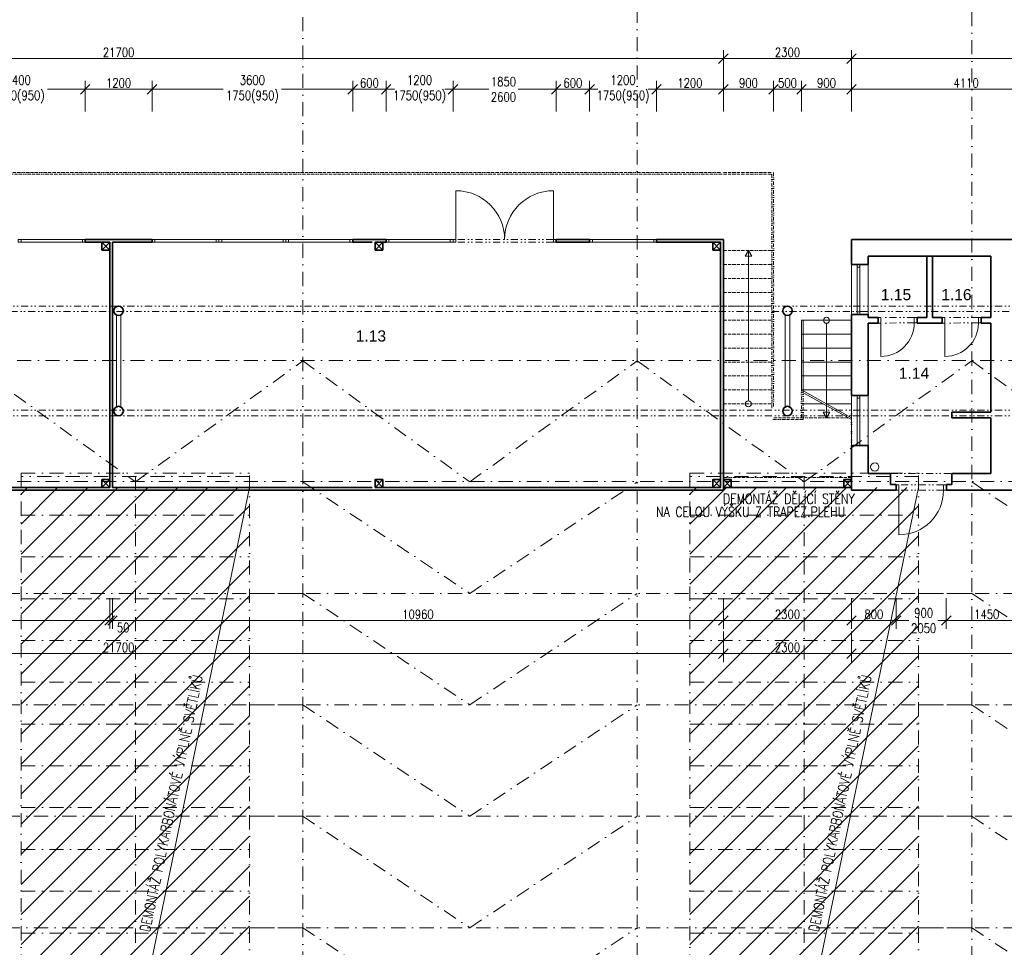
# Model space of a CAD drawing. Header units: millimetres. Extents: x -485339 to 286898, y -1189934 to 1602269.
# Tile 166 of 230: x -84960 to -67295, y -602788 to -586141. Entities that reach past the tile are written whole.
import ezdxf

# ---------------------------------------------------------------- set-up
doc = ezdxf.new("R2010")
doc.units = ezdxf.units.MM
doc.header["$LTSCALE"] = 10
for name, pattern in [('DASHDOT', [25.4, 12.7, -6.35, 0, -6.35]), ('DASHED', [19.05, 12.7, -6.35]), ('DĚLICÍ2', [15.875, 6.35, -3.175, 0, -3.175, 0, -3.175]), ('ČÁRKOVANÁ2', [9.525, 6.35, -3.175])]:
    doc.linetypes.add(name, pattern=pattern)
doc.layers.get('Defpoints').update_dxf_attribs({"lineweight": 0})
for name, color, linetype, lineweight, true_color in [('BOUR_ČÁRY_OBRYS', 7, 'Continuous', 35, 0x4ccd32), ('BOUR_ŠRAFY', 7, 'Continuous', 18, 0x4ccd32), ('BOURÁNÍ_POPIS', 7, 'Continuous', 18, 0x4ccd32)]:
    doc.layers.add(name, color=color, linetype=linetype, lineweight=lineweight, true_color=true_color)
for name, color, linetype, lineweight in [('St__otvory_dveře', 40, 'Continuous', 18), ('St_kóty', 132, 'Continuous', 18), ('St_otvory_okna', 40, 'Continuous', 18), ('St_plocha_místnosti', 250, 'Continuous', 18), ('St_sloupy_konstrukce haly', 5, 'Continuous', 35), ('St_sloupy_opláštění_půdorys', 25, 'Continuous', 35), ('St_čáry_nad', 250, 'DĚLICÍ2', 18), ('St_čáry_obrys', 5, 'Continuous', 35), ('St_čáry_osy', 250, 'DASHDOT', 18), ('St_čáry_plné', 250, 'Continuous', 18), ('St_čáry_pod', 250, 'ČÁRKOVANÁ2', 18), ('ZTI_ST_kanalda', 234, 'Continuous', 18)]:
    doc.layers.add(name, color=color, linetype=linetype, lineweight=lineweight)
doc.styles.add('Andy', font='arial.ttf')
doc.styles.get("Standard").update_dxf_attribs({"font": 'simplex.shx', "width": 0.8})
doc.linetypes.add('ZIGZAG', pattern='A,0.00254,-5.08,[131,ltypeshp.shx,S=5.08,R=0,X=-5.08,Y=0],-10.16,[131,ltypeshp.shx,S=5.08,R=180,X=5.08,Y=0],-5.08', length=20.32254)
doc.dimstyles.new('stavebníM100', dxfattribs={"dimtxt": 165, "dimasz": 170, "dimexe": 150, "dimexo": 100, "dimgap": 30, "dimtad": 1, "dimdec": 0, "dimtxsty": 'Standard', "dimblk": 'OBLIQUE', "dimcen": -2.5, "dimdle": 150, "dimclrd": 256, "dimclre": 256, "dimclrt": 256, "dimadec": 4, "dimazin": 0, "dimtfac": 1, "dimtdec": 0, "dimtmove": 2, "dimatfit": 3, "dimldrblk": 'OBLIQUE', "dimfxl": 400, "dimfxlon": 1, "dimlwd": -1, "dimlwe": -1, "dimarcsym": 0})

# ---------------------------------------------------------------- blocks, each defined once
blk = doc.blocks.new('G$CD8A98CDB')
at = {"layer": 'St_sloupy_konstrukce haly', "color": 250, "lineweight": 18, "ltscale": 2}
for points in [[(-825, 0), (825, 0)], [(-825, -80), (825, -80)]]:
    blk.add_lwpolyline(points, dxfattribs=at)
at = {"layer": 'St_sloupy_konstrukce haly', "ltscale": 2}
for centre in [(-900, -40), (900, -40)]:
    blk.add_circle(centre, 85, dxfattribs=at)
blk = doc.blocks.new('G$C7F8F446A')
at = {"layer": 'St_čáry_plné', "color": 0, "linetype": 'ByBlock', "ltscale": 2}
for p, q in [((20055, 4100), (-55, 4100)), ((-55, 0), (20055, 0))]:
    blk.add_line(p, q, dxfattribs=at)
for points in [[(11805, 4100), (11805, 0)], [(12555, 4100), (12555, 0)], [(13305, 4100), (13305, 0)], [(14055, 4100), (14055, 0)], [(14805, 4100), (14805, 0)], [(15555, 4100), (15555, 0)], [(16305, 4100), (16305, 0)], [(17055, 4100), (17055, 0)], [(17805, 4100), (17805, 0)], [(18555, 4100), (18555, 0)], [(19305, 4100), (19305, 0)], [(20055, 4100), (20055, 0)], [(-55, 2050), (20000, 2050)]]:
    blk.add_lwpolyline(points, dxfattribs=at)
at = {"layer": 'St_čáry_pod', "color": 0, "linetype": 'ByBlock', "ltscale": 2}
blk.add_line((20000, 0), (20000, 4100), dxfattribs=at)
blk = doc.blocks.new('*U3708')
at = {"layer": 'St_čáry_osy', "ltscale": 2}
blk.add_lwpolyline([(-3000, -1000), (-4, 1000), (3000, -1000)], dxfattribs=at)
blk = doc.blocks.new('*U3707')
at = {"layer": 'St_čáry_osy', "ltscale": 2}
for p in [(48000, 8000), (60000, 8000), (48000, 6000), (60000, 6000), (48000, 4000), (60000, 4000), (48000, 2000), (60000, 2000), (48000, 0), (60000, 0)]:
    blk.add_blockref('*U3708', p, dxfattribs=at)
blk = doc.blocks.new('*U3709')
at = {"layer": 'St_čáry_osy', "ltscale": 2}
for points in [[(-3950, 8000), (9058, 8000)], [(-3950, 6000), (9058, 6000)], [(-3950, 4000), (9058, 4000)], [(-3950, 2000), (9058, 2000)], [(-3950, 0), (9058, 0)], [(-3950, -2000), (9058, -2000)], [(-3950, -4000), (9058, -4000)], [(-3950, -6000), (9058, -6000)], [(-3950, -8000), (9058, -8000)]]:
    blk.add_lwpolyline(points, dxfattribs=at)
blk = doc.blocks.new('*U3710')
at = {"layer": 'St_čáry_osy', "ltscale": 2}
for p in [(36000, 0), (48000, 0), (60000, 0)]:
    blk.add_blockref('*U3709', p, dxfattribs=at)
blk = doc.blocks.new('G$C541DE37C')
at = {"layer": 'St_otvory_okna', "ltscale": 2}
for points in [[(0, -900), (0, 0), (-50, 0), (-50, -900)], [(0, 0), (0, -50), (-50, -50), (-50, 0)], [(0, -900), (0, -850), (-50, -850), (-50, -900)]]:
    blk.add_lwpolyline(points, close=True, dxfattribs=at)
blk = doc.blocks.new('G$C3969F823')
at = {"layer": 'St__otvory_dveře', "ltscale": 2}
for points in [[(-100, -50), (-100, 0), (0, 0), (0, -50)], [(-101, -700), (-101, -650), (-1, -650), (-1, -700)]]:
    blk.add_lwpolyline(points, close=True, dxfattribs=at)
at = {"layer": 'St__otvory_dveře', "linetype": 'DĚLICÍ2', "ltscale": 2}
for points in [[(-100, -50), (-101, -650)], [(0, -50), (-1, -650)]]:
    blk.add_lwpolyline(points, dxfattribs=at)
at = {"layer": 'St__otvory_dveře', "color": 0, "ltscale": 2}
blk.add_lwpolyline([(-101, -650), (-701, -650)], dxfattribs=at)
blk.add_arc((-101, -650), 600, 90, 180, dxfattribs=at)
blk = doc.blocks.new('G$CC1796412')
at = {"layer": 'St__otvory_dveře', "color": 0, "ltscale": 2}
blk.add_lwpolyline([(850, 1), (850, 801)], dxfattribs=at)
at = {"layer": 'St__otvory_dveře', "ltscale": 2}
for points in [[(50, 0), (0, 0), (0, -100), (50, -100)], [(900, 1), (850, 1), (850, -99), (900, -99)]]:
    blk.add_lwpolyline(points, close=True, dxfattribs=at)
at = {"layer": 'St__otvory_dveře', "linetype": 'DĚLICÍ2', "ltscale": 2}
for points in [[(50, 0), (850, 1)], [(50, -100), (850, -99)]]:
    blk.add_lwpolyline(points, dxfattribs=at)
at = {"layer": 'St__otvory_dveře', "color": 0, "ltscale": 2}
blk.add_arc((850, 1), 800, 90, 180, dxfattribs=at)
blk = doc.blocks.new('G$C2F820337')
at = {"layer": 'St_sloupy_opláštění_půdorys', "ltscale": 2}
blk.add_lwpolyline([(-70, -70), (70, -70), (70, 70), (-70, 70)], close=True, dxfattribs=at)
for points in [[(-70, 70), (70, -70)], [(70, 70), (-70, -70)]]:
    blk.add_lwpolyline(points, dxfattribs=at)
blk = doc.blocks.new('G$C325A9F68')
at = {"layer": 'St_otvory_okna', "ltscale": 2}
for points in [[(0, 0), (1200, 0), (1200, 50), (0, 50)], [(0, 0), (50, 0), (50, 50), (0, 50)], [(1200, 0), (1150, 0), (1150, 50), (1200, 50)]]:
    blk.add_lwpolyline(points, close=True, dxfattribs=at)
blk = doc.blocks.new('G$C73FA397A')
at = {"layer": 'St__otvory_dveře', "ltscale": 2}
for points in [[(0, -50), (50, -50), (50, 0), (0, 0)], [(1800, -50), (1850, -50), (1850, 0), (1800, 0)]]:
    blk.add_lwpolyline(points, close=True, dxfattribs=at)
at = {"layer": 'St__otvory_dveře', "linetype": 'DĚLICÍ2', "ltscale": 2}
for points in [[(1800, 0), (50, 0)], [(1800, -50), (50, -50)]]:
    blk.add_lwpolyline(points, dxfattribs=at)
at = {"layer": 'St__otvory_dveře', "ltscale": 2}
for points in [[(50, -50), (50, -925)], [(1800, -50), (1800, -925)]]:
    blk.add_lwpolyline(points, dxfattribs=at)
for centre, start, end in [((50, -50), 270, 0), ((1800, -50), 180, 270)]:
    blk.add_arc(centre, 875, start, end, dxfattribs=at)
blk = doc.blocks.new('G$CB69B1554')
at = {"layer": 'St_čáry_nad'}
for points in [[(31280, 0), (31280, 1200), (50630, 1200), (51530, 1200), (51530, -3000)], [(31310, 0), (31310, 1170), (50630, 1170), (51500, 1170), (51500, -3030)], [(50630, -200), (51530, -200)], [(50630, -450), (51530, -450)], [(50630, -700), (51530, -700)], [(50630, -950), (51530, -950)], [(50630, -1200), (51530, -1200)], [(50630, -1450), (51530, -1450)], [(50630, -1700), (51530, -1700)], [(50630, -1950), (51530, -1950)], [(50630, -2200), (51530, -2200)], [(50630, -2450), (51530, -2450)], [(50630, -2700), (51530, -2700)], [(52030, -3200), (52030, -2700)], [(52060, -3230), (52060, -2717)], [(50630, -2950), (51530, -2950)], [(52930, -4050), (52930, -3034)], [(52060, -3230), (51500, -3230)], [(52868, -3200), (51530, -3200)], [(52930, -4271), (50630, -4271)], [(52930, -4450), (50630, -4450)]]:
    blk.add_lwpolyline(points, dxfattribs=at)
at = {"layer": 'St_čáry_nad', "ltscale": 2}
blk.add_lwpolyline([(53630, -4200), (54730, -4200)], dxfattribs=at)
at = {"layer": 'St_čáry_obrys'}
for points in [[(39180, -50), (39180, 0)], [(39180, 0), (40380, 0)], [(40380, -50), (40380, 0)], [(43980, -50), (43980, 0)], [(43980, 0), (44580, 0)], [(44580, -50), (44580, 0)], [(47630, -50), (47630, 0)], [(47630, 0), (48230, 0)], [(48230, -50), (48230, 0)], [(50630, 0), (49430, 0)], [(49430, -50), (49430, 0)], [(50630, -4500), (50630, 0)], [(39180, -50), (39620, -50)], [(39620, -50), (39620, -4450)], [(39670, -50), (40380, -50)], [(39670, -50), (39670, -4450)], [(43980, -50), (44330, -50)], [(44380, -50), (44580, -50)], [(48230, -50), (47630, -50)], [(50580, -50), (49430, -50)], [(50580, -4450), (50580, -50)], [(50580, -1427), (50580, -50)], [(28930, -4500), (50630, -4500)], [(34980, -4450), (39620, -4450)], [(39670, -4450), (44330, -4450)], [(44380, -4450), (50580, -4450)]]:
    blk.add_lwpolyline(points, dxfattribs=at)
at = {"layer": 'St_čáry_obrys', "ltscale": 2}
for points in [[(52930, -450), (52930, 0)], [(57040, 0), (52930, 0)], [(53230, -450), (53230, -300)], [(54280, -300), (53230, -300)], [(55430, -300), (53230, -300)], [(54280, -1400), (54280, -300)], [(55430, -300), (54380, -300)], [(54380, -1400), (54380, -300)], [(55430, -1400), (55430, -300)], [(52930, -450), (53230, -450)], [(52930, -2800), (52930, -1350)], [(52930, -1350), (53230, -1350)], [(53230, -1400), (53230, -1350)], [(53405, -1400), (53230, -1400)], [(53405, -1400), (53405, -1500)], [(54280, -1400), (54105, -1400)], [(54105, -1400), (54105, -1500)], [(54555, -1400), (54380, -1400)], [(54555, -1400), (54555, -1500)], [(55430, -1400), (55255, -1400)], [(55255, -1400), (55255, -1500)], [(53230, -2800), (53230, -1500)], [(53405, -1500), (53230, -1500)], [(54555, -1500), (54105, -1500)], [(55430, -1500), (55255, -1500)], [(55430, -3100), (55430, -1500)], [(52930, -2800), (53230, -2800)], [(55430, -3100), (54730, -3100)], [(54730, -3200), (54730, -3100)], [(55430, -3200), (54730, -3200)], [(55430, -4200), (55430, -3200)], [(52930, -4500), (52930, -3700)], [(52930, -3700), (53230, -3700)], [(53230, -4200), (53230, -3700)], [(53230, -4200), (53630, -4200)], [(53630, -4400), (53630, -4200)], [(54730, -4400), (54730, -4200)], [(55430, -4200), (54730, -4200)], [(53630, -4400), (53730, -4400)], [(53730, -4500), (53730, -4400)], [(54630, -4500), (54630, -4400)], [(54730, -4400), (54630, -4400)], [(52930, -4500), (53730, -4500)], [(53730, -4500), (53730, -4500), (53730, -4500)], [(54630, -4500), (56080, -4500)]]:
    blk.add_lwpolyline(points, dxfattribs=at)
at = {"layer": 'St_čáry_plné', "ltscale": 2}
for points in [[(51080, -200), (51021, -301), (51139, -301)], [(52480, -3200), (52421, -3099), (52539, -3099)]]:
    blk.add_lwpolyline(points, close=True, dxfattribs=at)
for points in [[(51080, -2895), (51080, -200)], [(52480, -1505), (52480, -3200)]]:
    blk.add_lwpolyline(points, dxfattribs=at)
at = {"layer": 'St_čáry_plné'}
for points in [[(52930, -450), (52930, -1350)], [(53230, -450), (53230, -1350)], [(52930, -3034), (52930, -1250)], [(52030, -2700), (52030, -1450)], [(52930, -1450), (52030, -1450)], [(52060, -2717), (52060, -1450)], [(52930, -1700), (52030, -1700)], [(52930, -1950), (52030, -1950)], [(52930, -2200), (52030, -2200)], [(52930, -2450), (52030, -2450)], [(52930, -2700), (52030, -2700)], [(52030, -2700), (52930, -3200)], [(52030, -2734), (52930, -3234)], [(52930, -2800), (52930, -3700)], [(53230, -2800), (53230, -3700)], [(52418, -2950), (52030, -2950)], [(52930, -2950), (52480, -2950)]]:
    blk.add_lwpolyline(points, dxfattribs=at)
at = {"layer": 'St_čáry_plné', "ltscale": 2}
for centre in [(52480, -1450), (51080, -2950)]:
    blk.add_circle(centre, 54.6, dxfattribs=at)
at = {"layer": 'ZTI_ST_kanalda', "ltscale": 2}
blk.add_circle((53346, -4084), 75, dxfattribs=at)
at = {"layer": 'St__otvory_dveře', "xscale": -1}
for name, p, rotation in [('G$C73FA397A', (45780, -50), 180), ('G$C3969F823', (54105, -1399), 270), ('G$C3969F823', (55255, -1399), 270)]:
    blk.add_blockref(name, p, dxfattribs=dict(at, rotation=rotation))
at = {"layer": 'St__otvory_dveře', "rotation": 180}
blk.add_blockref('G$CC1796412', (54630, -4501), dxfattribs=at)
at = {"layer": 'St_otvory_okna', "ltscale": 2}
for p in [(37980, -50), (40380, -50), (41580, -50), (42780, -50), (44580, -50), (48230, -50)]:
    blk.add_blockref('G$C325A9F68', p, dxfattribs=at)
at = {"layer": 'St_otvory_okna'}
for p in [(53080, -450), (53080, -2800)]:
    blk.add_blockref('G$C541DE37C', p, dxfattribs=at)
at = {"layer": 'St_sloupy_opláštění_půdorys', "ltscale": 2}
for p in [(39550, -120), (44450, -120), (50510, -120), (39550, -4380), (44450, -4380), (50510, -4380), (50700, -4380), (52860, -4380)]:
    blk.add_blockref('G$C2F820337', p, dxfattribs=at)
blk = doc.blocks.new('_OBLIQUE')
at = {"color": 0, "linetype": 'ByBlock'}
blk.add_line((-0.5, -0.5), (0.5, 0.5), dxfattribs=at)
blk = doc.blocks.new('*D4258')
at = {"layer": 'Defpoints', "color": 0}
for p in [(-94035, -593979), (-83345, -593929), (-83345, -596924)]:
    blk.add_point(p, dxfattribs=at)
at = {"layer": 'St_kóty'}
for p, q in [((-94035, -596524), (-94035, -597074)), ((-83345, -596524), (-83345, -597074)), ((-94185, -596924), (-83195, -596924))]:
    blk.add_line(p, q, dxfattribs=at)
at = {"layer": 'St_kóty', "linetype": 'ByBlock', "xscale": 170, "yscale": 170, "zscale": 170, "rotation": 180}
blk.add_blockref('_OBLIQUE', (-94035, -596924), dxfattribs=at)
at = {"layer": 'St_kóty', "linetype": 'ByBlock', "xscale": 170, "yscale": 170, "zscale": 170}
blk.add_blockref('_OBLIQUE', (-83345, -596924), dxfattribs=at)
at = {"layer": 'St_kóty', "insert": (-88690, -596812), "char_height": 165, "attachment_point": 5}
blk.add_mtext('10690', dxfattribs=at)
blk = doc.blocks.new('*D4259')
at = {"layer": 'Defpoints', "color": 0}
for p in [(-83345, -593929), (-83295, -593929), (-83295, -596924)]:
    blk.add_point(p, dxfattribs=at)
at = {"layer": 'St_kóty'}
for p, q in [((-83345, -596524), (-83345, -597074)), ((-83295, -596524), (-83295, -597074)), ((-83345, -596924), (-83515, -596924)), ((-83495, -596924), (-83145, -596924)), ((-83295, -596924), (-83125, -596924))]:
    blk.add_line(p, q, dxfattribs=at)
at = {"layer": 'St_kóty', "linetype": 'ByBlock', "xscale": 170, "yscale": 170, "zscale": 170}
blk.add_blockref('_OBLIQUE', (-83345, -596924), dxfattribs=at)
at = {"layer": 'St_kóty', "linetype": 'ByBlock', "xscale": 170, "yscale": 170, "zscale": 170, "rotation": 180}
blk.add_blockref('_OBLIQUE', (-83295, -596924), dxfattribs=at)
at = {"layer": 'St_kóty', "insert": (-83104, -597050), "char_height": 165, "attachment_point": 5}
blk.add_mtext('50', dxfattribs=at)
blk = doc.blocks.new('*D4260')
at = {"layer": 'Defpoints', "color": 0}
for p in [(-83295, -593929), (-72335, -593979), (-72335, -596924)]:
    blk.add_point(p, dxfattribs=at)
at = {"layer": 'St_kóty'}
for p, q in [((-83295, -596524), (-83295, -597074)), ((-72335, -596524), (-72335, -597074)), ((-83445, -596924), (-72185, -596924))]:
    blk.add_line(p, q, dxfattribs=at)
at = {"layer": 'St_kóty', "linetype": 'ByBlock', "xscale": 170, "yscale": 170, "zscale": 170, "rotation": 180}
blk.add_blockref('_OBLIQUE', (-83295, -596924), dxfattribs=at)
at = {"layer": 'St_kóty', "linetype": 'ByBlock', "xscale": 170, "yscale": 170, "zscale": 170}
blk.add_blockref('_OBLIQUE', (-72335, -596924), dxfattribs=at)
at = {"layer": 'St_kóty', "insert": (-77815, -596812), "char_height": 165, "attachment_point": 5}
blk.add_mtext('10960', dxfattribs=at)
blk = doc.blocks.new('*D4261')
at = {"layer": 'Defpoints', "color": 0}
for p in [(-72335, -593979), (-70035, -593979), (-70035, -596924)]:
    blk.add_point(p, dxfattribs=at)
at = {"layer": 'St_kóty'}
for p, q in [((-72335, -596524), (-72335, -597074)), ((-70035, -596524), (-70035, -597074)), ((-72485, -596924), (-69885, -596924))]:
    blk.add_line(p, q, dxfattribs=at)
at = {"layer": 'St_kóty', "linetype": 'ByBlock', "xscale": 170, "yscale": 170, "zscale": 170, "rotation": 180}
blk.add_blockref('_OBLIQUE', (-72335, -596924), dxfattribs=at)
at = {"layer": 'St_kóty', "linetype": 'ByBlock', "xscale": 170, "yscale": 170, "zscale": 170}
blk.add_blockref('_OBLIQUE', (-70035, -596924), dxfattribs=at)
at = {"layer": 'St_kóty', "insert": (-71185, -596812), "char_height": 165, "attachment_point": 5}
blk.add_mtext('2300', dxfattribs=at)
blk = doc.blocks.new('*D4262')
at = {"layer": 'Defpoints', "color": 0}
for p in [(-70035, -593979), (-69235, -593980), (-69235, -596924)]:
    blk.add_point(p, dxfattribs=at)
at = {"layer": 'St_kóty'}
for p, q in [((-70035, -596524), (-70035, -597074)), ((-69235, -596524), (-69235, -597074)), ((-70185, -596924), (-69085, -596924))]:
    blk.add_line(p, q, dxfattribs=at)
at = {"layer": 'St_kóty', "linetype": 'ByBlock', "xscale": 170, "yscale": 170, "zscale": 170, "rotation": 180}
blk.add_blockref('_OBLIQUE', (-70035, -596924), dxfattribs=at)
at = {"layer": 'St_kóty', "linetype": 'ByBlock', "xscale": 170, "yscale": 170, "zscale": 170}
blk.add_blockref('_OBLIQUE', (-69235, -596924), dxfattribs=at)
at = {"layer": 'St_kóty', "insert": (-69635, -596812), "char_height": 165, "attachment_point": 5}
blk.add_mtext('800', dxfattribs=at)
blk = doc.blocks.new('*D4263')
at = {"layer": 'Defpoints', "color": 0}
for p in [(-69235, -593980), (-68335, -593979), (-68335, -596924)]:
    blk.add_point(p, dxfattribs=at)
at = {"layer": 'St_kóty'}
for p, q in [((-69235, -596524), (-69235, -597074)), ((-68335, -596524), (-68335, -597074)), ((-69385, -596924), (-69005, -596924)), ((-68185, -596924), (-68479, -596924))]:
    blk.add_line(p, q, dxfattribs=at)
at = {"layer": 'St_kóty', "linetype": 'ByBlock', "xscale": 170, "yscale": 170, "zscale": 170, "rotation": 180}
blk.add_blockref('_OBLIQUE', (-69235, -596924), dxfattribs=at)
at = {"layer": 'St_kóty', "linetype": 'ByBlock', "xscale": 170, "yscale": 170, "zscale": 170}
blk.add_blockref('_OBLIQUE', (-68335, -596924), dxfattribs=at)
at = {"layer": 'St_kóty', "insert": (-68742, -596924), "char_height": 165, "attachment_point": 5}
blk.add_mtext('900\\P2050', dxfattribs=at)
blk = doc.blocks.new('*D4264')
at = {"layer": 'Defpoints', "color": 0}
for p in [(-68335, -593979), (-66885, -593979), (-66885, -596924)]:
    blk.add_point(p, dxfattribs=at)
at = {"layer": 'St_kóty'}
for p, q in [((-68335, -596524), (-68335, -597074)), ((-66885, -596524), (-66885, -597074)), ((-68485, -596924), (-66735, -596924))]:
    blk.add_line(p, q, dxfattribs=at)
at = {"layer": 'St_kóty', "linetype": 'ByBlock', "xscale": 170, "yscale": 170, "zscale": 170, "rotation": 180}
blk.add_blockref('_OBLIQUE', (-68335, -596924), dxfattribs=at)
at = {"layer": 'St_kóty', "linetype": 'ByBlock', "xscale": 170, "yscale": 170, "zscale": 170}
blk.add_blockref('_OBLIQUE', (-66885, -596924), dxfattribs=at)
at = {"layer": 'St_kóty', "insert": (-67610, -596812), "char_height": 165, "attachment_point": 5}
blk.add_mtext('1450', dxfattribs=at)
blk = doc.blocks.new('*D4289')
at = {"layer": 'Defpoints', "color": 0}
for p in [(-94035, -594573), (-72335, -594573), (-72335, -597518)]:
    blk.add_point(p, dxfattribs=at)
at = {"layer": 'St_kóty'}
for p, q in [((-94035, -597118), (-94035, -597668)), ((-72335, -597118), (-72335, -597668)), ((-94185, -597518), (-72185, -597518))]:
    blk.add_line(p, q, dxfattribs=at)
at = {"layer": 'St_kóty', "linetype": 'ByBlock', "xscale": 170, "yscale": 170, "zscale": 170, "rotation": 180}
blk.add_blockref('_OBLIQUE', (-94035, -597518), dxfattribs=at)
at = {"layer": 'St_kóty', "linetype": 'ByBlock', "xscale": 170, "yscale": 170, "zscale": 170}
blk.add_blockref('_OBLIQUE', (-72335, -597518), dxfattribs=at)
at = {"layer": 'St_kóty', "insert": (-83185, -597406), "char_height": 165, "attachment_point": 5}
blk.add_mtext('21700', dxfattribs=at)
blk = doc.blocks.new('*D4290')
at = {"layer": 'Defpoints', "color": 0}
for p in [(-72335, -594573), (-70035, -594573), (-70035, -597518)]:
    blk.add_point(p, dxfattribs=at)
at = {"layer": 'St_kóty'}
for p, q in [((-72335, -597118), (-72335, -597668)), ((-70035, -597118), (-70035, -597668)), ((-72485, -597518), (-69885, -597518))]:
    blk.add_line(p, q, dxfattribs=at)
at = {"layer": 'St_kóty', "linetype": 'ByBlock', "xscale": 170, "yscale": 170, "zscale": 170, "rotation": 180}
blk.add_blockref('_OBLIQUE', (-72335, -597518), dxfattribs=at)
at = {"layer": 'St_kóty', "linetype": 'ByBlock', "xscale": 170, "yscale": 170, "zscale": 170}
blk.add_blockref('_OBLIQUE', (-70035, -597518), dxfattribs=at)
at = {"layer": 'St_kóty', "insert": (-71185, -597406), "char_height": 165, "attachment_point": 5}
blk.add_mtext('2300', dxfattribs=at)
blk = doc.blocks.new('*D4291')
at = {"layer": 'Defpoints', "color": 0}
for p in [(-70035, -594573), (-58535, -595023), (-58535, -597518)]:
    blk.add_point(p, dxfattribs=at)
at = {"layer": 'St_kóty'}
for p, q in [((-70035, -597118), (-70035, -597668)), ((-58535, -597118), (-58535, -597668)), ((-70185, -597518), (-58385, -597518))]:
    blk.add_line(p, q, dxfattribs=at)
at = {"layer": 'St_kóty', "linetype": 'ByBlock', "xscale": 170, "yscale": 170, "zscale": 170, "rotation": 180}
blk.add_blockref('_OBLIQUE', (-70035, -597518), dxfattribs=at)
at = {"layer": 'St_kóty', "linetype": 'ByBlock', "xscale": 170, "yscale": 170, "zscale": 170}
blk.add_blockref('_OBLIQUE', (-58535, -597518), dxfattribs=at)
at = {"layer": 'St_kóty', "insert": (-64285, -597406), "char_height": 165, "attachment_point": 5}
blk.add_mtext('11500', dxfattribs=at)
blk = doc.blocks.new('*D4303')
at = {"layer": 'Defpoints', "color": 0}
for p in [(-72335, -586840), (-94035, -587947), (-72335, -589060)]:
    blk.add_point(p, dxfattribs=at)
at = {"layer": 'St_kóty'}
for p, q in [((-94035, -587240), (-94035, -586690)), ((-72335, -587240), (-72335, -586690)), ((-94185, -586840), (-72185, -586840))]:
    blk.add_line(p, q, dxfattribs=at)
at = {"layer": 'St_kóty', "linetype": 'ByBlock', "xscale": 170, "yscale": 170, "zscale": 170, "rotation": 180}
blk.add_blockref('_OBLIQUE', (-94035, -586840), dxfattribs=at)
at = {"layer": 'St_kóty', "linetype": 'ByBlock', "xscale": 170, "yscale": 170, "zscale": 170}
blk.add_blockref('_OBLIQUE', (-72335, -586840), dxfattribs=at)
at = {"layer": 'St_kóty', "insert": (-83185, -586727), "char_height": 165, "attachment_point": 5}
blk.add_mtext('21700', dxfattribs=at)
blk = doc.blocks.new('*D4304')
at = {"layer": 'Defpoints', "color": 0}
for p in [(-70035, -586840), (-72335, -589060), (-70035, -589060)]:
    blk.add_point(p, dxfattribs=at)
at = {"layer": 'St_kóty'}
for p, q in [((-72335, -587240), (-72335, -586690)), ((-70035, -587240), (-70035, -586690)), ((-72485, -586840), (-69885, -586840))]:
    blk.add_line(p, q, dxfattribs=at)
at = {"layer": 'St_kóty', "linetype": 'ByBlock', "xscale": 170, "yscale": 170, "zscale": 170, "rotation": 180}
blk.add_blockref('_OBLIQUE', (-72335, -586840), dxfattribs=at)
at = {"layer": 'St_kóty', "linetype": 'ByBlock', "xscale": 170, "yscale": 170, "zscale": 170}
blk.add_blockref('_OBLIQUE', (-70035, -586840), dxfattribs=at)
at = {"layer": 'St_kóty', "insert": (-71185, -586727), "char_height": 165, "attachment_point": 5}
blk.add_mtext('2300', dxfattribs=at)
blk = doc.blocks.new('*D4305')
at = {"layer": 'Defpoints', "color": 0}
for p in [(-59725, -586840), (-70035, -589060), (-59725, -589060)]:
    blk.add_point(p, dxfattribs=at)
at = {"layer": 'St_kóty'}
for p, q in [((-70035, -587240), (-70035, -586690)), ((-59725, -587240), (-59725, -586690)), ((-70185, -586840), (-59575, -586840))]:
    blk.add_line(p, q, dxfattribs=at)
at = {"layer": 'St_kóty', "linetype": 'ByBlock', "xscale": 170, "yscale": 170, "zscale": 170, "rotation": 180}
blk.add_blockref('_OBLIQUE', (-70035, -586840), dxfattribs=at)
at = {"layer": 'St_kóty', "linetype": 'ByBlock', "xscale": 170, "yscale": 170, "zscale": 170}
blk.add_blockref('_OBLIQUE', (-59725, -586840), dxfattribs=at)
at = {"layer": 'St_kóty', "insert": (-64880, -586727), "char_height": 165, "attachment_point": 5}
blk.add_mtext('10310', dxfattribs=at)
blk = doc.blocks.new('*D4315')
at = {"layer": 'Defpoints', "color": 0}
for p in [(-83785, -587390), (-86185, -590098), (-83785, -590098)]:
    blk.add_point(p, dxfattribs=at)
at = {"layer": 'St_kóty'}
for p, q in [((-86185, -587790), (-86185, -587240)), ((-83785, -587790), (-83785, -587240)), ((-86335, -587390), (-85508, -587390)), ((-83635, -587390), (-84461, -587390))]:
    blk.add_line(p, q, dxfattribs=at)
at = {"layer": 'St_kóty', "linetype": 'ByBlock', "xscale": 170, "yscale": 170, "zscale": 170, "rotation": 180}
blk.add_blockref('_OBLIQUE', (-86185, -587390), dxfattribs=at)
at = {"layer": 'St_kóty', "linetype": 'ByBlock', "xscale": 170, "yscale": 170, "zscale": 170}
blk.add_blockref('_OBLIQUE', (-83785, -587390), dxfattribs=at)
at = {"layer": 'St_kóty', "insert": (-84985, -587390), "char_height": 165, "attachment_point": 5}
blk.add_mtext('2400\\P1750(950)', dxfattribs=at)
blk = doc.blocks.new('*D4316')
at = {"layer": 'Defpoints', "color": 0}
for p in [(-82585, -587390), (-83785, -590098), (-82585, -590098)]:
    blk.add_point(p, dxfattribs=at)
at = {"layer": 'St_kóty'}
for p, q in [((-83785, -587790), (-83785, -587240)), ((-82585, -587790), (-82585, -587240)), ((-83935, -587390), (-82435, -587390))]:
    blk.add_line(p, q, dxfattribs=at)
at = {"layer": 'St_kóty', "linetype": 'ByBlock', "xscale": 170, "yscale": 170, "zscale": 170, "rotation": 180}
blk.add_blockref('_OBLIQUE', (-83785, -587390), dxfattribs=at)
at = {"layer": 'St_kóty', "linetype": 'ByBlock', "xscale": 170, "yscale": 170, "zscale": 170}
blk.add_blockref('_OBLIQUE', (-82585, -587390), dxfattribs=at)
at = {"layer": 'St_kóty', "insert": (-83185, -587277), "char_height": 165, "attachment_point": 5}
blk.add_mtext('1200', dxfattribs=at)
blk = doc.blocks.new('*D4317')
at = {"layer": 'Defpoints', "color": 0}
for p in [(-78985, -587390), (-82585, -590098), (-78985, -590098)]:
    blk.add_point(p, dxfattribs=at)
at = {"layer": 'St_kóty'}
for p, q in [((-82585, -587790), (-82585, -587240)), ((-78985, -587790), (-78985, -587240)), ((-82735, -587390), (-81308, -587390)), ((-78835, -587390), (-80261, -587390))]:
    blk.add_line(p, q, dxfattribs=at)
at = {"layer": 'St_kóty', "linetype": 'ByBlock', "xscale": 170, "yscale": 170, "zscale": 170, "rotation": 180}
blk.add_blockref('_OBLIQUE', (-82585, -587390), dxfattribs=at)
at = {"layer": 'St_kóty', "linetype": 'ByBlock', "xscale": 170, "yscale": 170, "zscale": 170}
blk.add_blockref('_OBLIQUE', (-78985, -587390), dxfattribs=at)
at = {"layer": 'St_kóty', "insert": (-80785, -587390), "char_height": 165, "attachment_point": 5}
blk.add_mtext('3600\\P1750(950)', dxfattribs=at)
blk = doc.blocks.new('*D4318')
at = {"layer": 'Defpoints', "color": 0}
for p in [(-78385, -587390), (-78985, -590098), (-78385, -590098)]:
    blk.add_point(p, dxfattribs=at)
at = {"layer": 'St_kóty'}
for p, q in [((-78985, -587790), (-78985, -587240)), ((-78385, -587790), (-78385, -587240)), ((-79135, -587390), (-78235, -587390))]:
    blk.add_line(p, q, dxfattribs=at)
at = {"layer": 'St_kóty', "linetype": 'ByBlock', "xscale": 170, "yscale": 170, "zscale": 170, "rotation": 180}
blk.add_blockref('_OBLIQUE', (-78985, -587390), dxfattribs=at)
at = {"layer": 'St_kóty', "linetype": 'ByBlock', "xscale": 170, "yscale": 170, "zscale": 170}
blk.add_blockref('_OBLIQUE', (-78385, -587390), dxfattribs=at)
at = {"layer": 'St_kóty', "insert": (-78685, -587277), "char_height": 165, "attachment_point": 5}
blk.add_mtext('600', dxfattribs=at)
blk = doc.blocks.new('*D4319')
at = {"layer": 'Defpoints', "color": 0}
for p in [(-77185, -587390), (-78385, -590098), (-77185, -590098)]:
    blk.add_point(p, dxfattribs=at)
at = {"layer": 'St_kóty'}
for p, q in [((-78385, -587790), (-78385, -587240)), ((-77185, -587790), (-77185, -587240)), ((-78535, -587390), (-78308, -587390)), ((-77035, -587390), (-77261, -587390))]:
    blk.add_line(p, q, dxfattribs=at)
at = {"layer": 'St_kóty', "linetype": 'ByBlock', "xscale": 170, "yscale": 170, "zscale": 170, "rotation": 180}
blk.add_blockref('_OBLIQUE', (-78385, -587390), dxfattribs=at)
at = {"layer": 'St_kóty', "linetype": 'ByBlock', "xscale": 170, "yscale": 170, "zscale": 170}
blk.add_blockref('_OBLIQUE', (-77185, -587390), dxfattribs=at)
at = {"layer": 'St_kóty', "insert": (-77785, -587390), "char_height": 165, "attachment_point": 5}
blk.add_mtext('1200\\P1750(950)', dxfattribs=at)
blk = doc.blocks.new('*D4320')
at = {"layer": 'Defpoints', "color": 0}
for p in [(-75335, -587390), (-77185, -590098), (-75335, -590098)]:
    blk.add_point(p, dxfattribs=at)
at = {"layer": 'St_kóty'}
for p, q in [((-77185, -587790), (-77185, -587240)), ((-75335, -587790), (-75335, -587240)), ((-77335, -587390), (-76544, -587390)), ((-75185, -587390), (-76019, -587390))]:
    blk.add_line(p, q, dxfattribs=at)
at = {"layer": 'St_kóty', "linetype": 'ByBlock', "xscale": 170, "yscale": 170, "zscale": 170, "rotation": 180}
blk.add_blockref('_OBLIQUE', (-77185, -587390), dxfattribs=at)
at = {"layer": 'St_kóty', "linetype": 'ByBlock', "xscale": 170, "yscale": 170, "zscale": 170}
blk.add_blockref('_OBLIQUE', (-75335, -587390), dxfattribs=at)
at = {"layer": 'St_kóty', "insert": (-76281, -587390), "char_height": 165, "attachment_point": 5}
blk.add_mtext('1850\\P2600', dxfattribs=at)
blk = doc.blocks.new('*D4321')
at = {"layer": 'Defpoints', "color": 0}
for p in [(-74735, -587390), (-75335, -590098), (-74735, -590098)]:
    blk.add_point(p, dxfattribs=at)
at = {"layer": 'St_kóty'}
for p, q in [((-75335, -587790), (-75335, -587240)), ((-74735, -587790), (-74735, -587240)), ((-75485, -587390), (-74585, -587390))]:
    blk.add_line(p, q, dxfattribs=at)
at = {"layer": 'St_kóty', "linetype": 'ByBlock', "xscale": 170, "yscale": 170, "zscale": 170, "rotation": 180}
blk.add_blockref('_OBLIQUE', (-75335, -587390), dxfattribs=at)
at = {"layer": 'St_kóty', "linetype": 'ByBlock', "xscale": 170, "yscale": 170, "zscale": 170}
blk.add_blockref('_OBLIQUE', (-74735, -587390), dxfattribs=at)
at = {"layer": 'St_kóty', "insert": (-75035, -587277), "char_height": 165, "attachment_point": 5}
blk.add_mtext('600', dxfattribs=at)
blk = doc.blocks.new('*D4322')
at = {"layer": 'Defpoints', "color": 0}
for p in [(-73535, -587390), (-74735, -590098), (-73535, -590098)]:
    blk.add_point(p, dxfattribs=at)
at = {"layer": 'St_kóty'}
for p, q in [((-74735, -587790), (-74735, -587240)), ((-73535, -587790), (-73535, -587240)), ((-74885, -587390), (-74658, -587390)), ((-73385, -587390), (-73611, -587390))]:
    blk.add_line(p, q, dxfattribs=at)
at = {"layer": 'St_kóty', "linetype": 'ByBlock', "xscale": 170, "yscale": 170, "zscale": 170, "rotation": 180}
blk.add_blockref('_OBLIQUE', (-74735, -587390), dxfattribs=at)
at = {"layer": 'St_kóty', "linetype": 'ByBlock', "xscale": 170, "yscale": 170, "zscale": 170}
blk.add_blockref('_OBLIQUE', (-73535, -587390), dxfattribs=at)
at = {"layer": 'St_kóty', "insert": (-74135, -587390), "char_height": 165, "attachment_point": 5}
blk.add_mtext('1200\\P1750(950)', dxfattribs=at)
blk = doc.blocks.new('*D4323')
at = {"layer": 'Defpoints', "color": 0}
for p in [(-72335, -587390), (-73535, -590098), (-72335, -590073)]:
    blk.add_point(p, dxfattribs=at)
at = {"layer": 'St_kóty'}
for p, q in [((-73535, -587790), (-73535, -587240)), ((-72335, -587790), (-72335, -587240)), ((-73685, -587390), (-72185, -587390))]:
    blk.add_line(p, q, dxfattribs=at)
at = {"layer": 'St_kóty', "linetype": 'ByBlock', "xscale": 170, "yscale": 170, "zscale": 170, "rotation": 180}
blk.add_blockref('_OBLIQUE', (-73535, -587390), dxfattribs=at)
at = {"layer": 'St_kóty', "linetype": 'ByBlock', "xscale": 170, "yscale": 170, "zscale": 170}
blk.add_blockref('_OBLIQUE', (-72335, -587390), dxfattribs=at)
at = {"layer": 'St_kóty', "insert": (-72935, -587277), "char_height": 165, "attachment_point": 5}
blk.add_mtext('1200', dxfattribs=at)
blk = doc.blocks.new('*D4324')
at = {"layer": 'Defpoints', "color": 0}
for p in [(-71435, -587390), (-72335, -590073), (-71435, -590273)]:
    blk.add_point(p, dxfattribs=at)
at = {"layer": 'St_kóty'}
for p, q in [((-72335, -587790), (-72335, -587240)), ((-71435, -587790), (-71435, -587240)), ((-72485, -587390), (-71285, -587390))]:
    blk.add_line(p, q, dxfattribs=at)
at = {"layer": 'St_kóty', "linetype": 'ByBlock', "xscale": 170, "yscale": 170, "zscale": 170, "rotation": 180}
blk.add_blockref('_OBLIQUE', (-72335, -587390), dxfattribs=at)
at = {"layer": 'St_kóty', "linetype": 'ByBlock', "xscale": 170, "yscale": 170, "zscale": 170}
blk.add_blockref('_OBLIQUE', (-71435, -587390), dxfattribs=at)
at = {"layer": 'St_kóty', "insert": (-71885, -587277), "char_height": 165, "attachment_point": 5}
blk.add_mtext('900', dxfattribs=at)
blk = doc.blocks.new('*D4325')
at = {"layer": 'Defpoints', "color": 0}
for p in [(-70935, -587390), (-71435, -590273), (-70935, -591523)]:
    blk.add_point(p, dxfattribs=at)
at = {"layer": 'St_kóty'}
for p, q in [((-71435, -587790), (-71435, -587240)), ((-70935, -587790), (-70935, -587240)), ((-71585, -587390), (-70785, -587390))]:
    blk.add_line(p, q, dxfattribs=at)
at = {"layer": 'St_kóty', "linetype": 'ByBlock', "xscale": 170, "yscale": 170, "zscale": 170, "rotation": 180}
blk.add_blockref('_OBLIQUE', (-71435, -587390), dxfattribs=at)
at = {"layer": 'St_kóty', "linetype": 'ByBlock', "xscale": 170, "yscale": 170, "zscale": 170}
blk.add_blockref('_OBLIQUE', (-70935, -587390), dxfattribs=at)
at = {"layer": 'St_kóty', "insert": (-71185, -587277), "char_height": 165, "attachment_point": 5}
blk.add_mtext('500', dxfattribs=at)
blk = doc.blocks.new('*D4326')
at = {"layer": 'Defpoints', "color": 0}
for p in [(-70035, -587390), (-70035, -590073), (-70935, -591523)]:
    blk.add_point(p, dxfattribs=at)
at = {"layer": 'St_kóty'}
for p, q in [((-70935, -587790), (-70935, -587240)), ((-70035, -587790), (-70035, -587240)), ((-71085, -587390), (-69885, -587390))]:
    blk.add_line(p, q, dxfattribs=at)
at = {"layer": 'St_kóty', "linetype": 'ByBlock', "xscale": 170, "yscale": 170, "zscale": 170, "rotation": 180}
blk.add_blockref('_OBLIQUE', (-70935, -587390), dxfattribs=at)
at = {"layer": 'St_kóty', "linetype": 'ByBlock', "xscale": 170, "yscale": 170, "zscale": 170}
blk.add_blockref('_OBLIQUE', (-70035, -587390), dxfattribs=at)
at = {"layer": 'St_kóty', "insert": (-70485, -587277), "char_height": 165, "attachment_point": 5}
blk.add_mtext('900', dxfattribs=at)
blk = doc.blocks.new('*D4327')
at = {"layer": 'Defpoints', "color": 0}
for p in [(-65925, -587390), (-70035, -590073), (-65925, -590073)]:
    blk.add_point(p, dxfattribs=at)
at = {"layer": 'St_kóty'}
for p, q in [((-70035, -587790), (-70035, -587240)), ((-65925, -587790), (-65925, -587240)), ((-70185, -587390), (-65775, -587390))]:
    blk.add_line(p, q, dxfattribs=at)
at = {"layer": 'St_kóty', "linetype": 'ByBlock', "xscale": 170, "yscale": 170, "zscale": 170, "rotation": 180}
blk.add_blockref('_OBLIQUE', (-70035, -587390), dxfattribs=at)
at = {"layer": 'St_kóty', "linetype": 'ByBlock', "xscale": 170, "yscale": 170, "zscale": 170}
blk.add_blockref('_OBLIQUE', (-65925, -587390), dxfattribs=at)
at = {"layer": 'St_kóty', "insert": (-67980, -587277), "char_height": 165, "attachment_point": 5}
blk.add_mtext('4110', dxfattribs=at)

msp = doc.modelspace()

# ---------------------------------------------------------------- hatches: boundary and pattern name
at = {"layer": 'BOUR_ŠRAFY', "linetype": 'DASHED'}
h = msp.add_hatch(dxfattribs=at)
h.set_pattern_fill('ANSI31', color=256, scale=120)
h.paths.add_polyline_path([(-84934.2, -614336.7), (-80834.2, -614336.7), (-80834.2, -594536.7), (-84934.2, -594536.7)])
h = msp.add_hatch(dxfattribs=at)
h.set_pattern_fill('ANSI31', color=256, scale=120)
h.set_pattern_definition([(45, (12000, 0), (-269.40768, 269.40768), [])])
h.paths.add_polyline_path([(-72934.2, -614336.7), (-68834.2, -614336.7), (-68834.2, -594536.7), (-72934.2, -594536.7)])

# ---------------------------------------------------------------- linework, layer by layer
at = {"layer": 'BOUR_ČÁRY_OBRYS', "linetype": 'ZIGZAG', "lineweight": 35, "ltscale": 0.5}
msp.add_lwpolyline([(-72334.9, -594534.6), (-70034.9, -594534.6)], dxfattribs=at)
at = {"layer": 'BOURÁNÍ_POPIS'}
for points in [[(-80834.2, -594536.7), (-84934.2, -614336.7)], [(-68834.2, -594536.7), (-72934.2, -614336.7)]]:
    msp.add_lwpolyline(points, dxfattribs=at)
at = {"layer": 'St_čáry_nad', "ltscale": 2}
for points in [[(-43825.2, -591279.2), (-139879.9, -591279.2)], [(-46557.7, -591379.2), (-139879.9, -591379.2)], [(-43825.2, -593149.2), (-139879.9, -593149.2)], [(-43825.2, -593249.2), (-139879.9, -593249.2)]]:
    msp.add_lwpolyline(points, dxfattribs=at)
at = {"layer": 'St_čáry_osy', "ltscale": 2}
for points in [[(-79879.9, -634619.2), (-79879.9, -567627.2)], [(-73879.9, -616684.8), (-73879.9, -567627.2)], [(-67879.9, -615724.2), (-67879.9, -567627.2)], [(-139879.9, -592264.2), (-43825.2, -592251.4)], [(-85879.9, -592264.2), (-82884.2, -594436.7), (-79879.9, -592264.2)], [(-79879.9, -592264.2), (-76884.2, -594436.7), (-73879.9, -592264.2)], [(-73879.9, -592264.2), (-70884.2, -594436.7), (-67879.9, -592264.2)], [(-67879.9, -592264.2), (-64884.2, -594436.7), (-61879.9, -592264.2)], [(-139879.9, -594436.7), (-43825.2, -594423.9)]]:
    msp.add_lwpolyline(points, dxfattribs=at)

# ---------------------------------------------------------------- block references
at = {"layer": 'BOUR_ČÁRY_OBRYS', "linetype": 'ZIGZAG', "lineweight": 35, "ltscale": 0.5}
msp.add_blockref('G$CB69B1554', (-122964.9, -590084.6), dxfattribs=at)
at = {"layer": 'St_sloupy_konstrukce haly', "ltscale": 2, "rotation": 90}
for p in [(-83224.9, -592264.2), (-71224.9, -592264.2)]:
    msp.add_blockref('G$CD8A98CDB', p, dxfattribs=at)
at = {"layer": 'St_čáry_osy', "ltscale": 2, "rotation": 90}
for p in [(-80834.2, -614336.7), (-68834.2, -614336.7)]:
    msp.add_blockref('G$C7F8F446A', p, dxfattribs=at)
at = {"layer": 'St_čáry_osy', "ltscale": 2, "xscale": -1, "rotation": 180}
msp.add_blockref('*U3707', (-124879.9, -595436.7), dxfattribs=at)
at = {"layer": 'St_čáry_osy', "ltscale": 2}
msp.add_blockref('*U3710', (-124884.2, -604436.7), dxfattribs=at)

# ---------------------------------------------------------------- texts
at = {"layer": 'BOURÁNÍ_POPIS', "width": 0.8}
for s, p in [('DEMONTÁŽ DĚLÍCÍ STĚNY ', (-72342.8, -594829.8)), ('NA CELOU VÝŠKU Z TRAPEZ.PLEHU', (-73542.3, -595063.8))]:
    msp.add_text(s, height=180, dxfattribs=at).set_placement(p)
for p in [(-82628.1, -602524.8), (-70628.1, -602524.8)]:
    msp.add_text('DEMONTÁŽ POLYKARBONÁTOVÉ VÝPLNĚ SVĚTLÍKŮ', height=180, rotation=78.30106, dxfattribs=at).set_placement(p)
at = {"layer": 'St_plocha_místnosti', "ltscale": 2, "style": 'Andy'}
for s, p in [('1.15', (-69509.1, -591174.6)), ('1.16', (-68425.7, -591174.6)), ('1.13', (-78930.5, -591916.9)), ('1.14', (-69187, -592585.3))]:
    msp.add_text(s, height=200, dxfattribs=at).set_placement(p)

# ---------------------------------------------------------------- dimensions: what is measured, and where the dimension line sits
at = {"layer": 'St_kóty'}
for base, p1, p2, picture, middle in [((-72334.9, -586839.6), (-94034.9, -587946.6), (-72334.9, -589060.3), '*D4303', (-83184.9, -586727.1)), ((-70034.9, -586839.6), (-72334.9, -589060.3), (-70034.9, -589060.3), '*D4304', (-71184.9, -586727.1)), ((-59724.9, -586839.6), (-70034.9, -589060.3), (-59724.9, -589060.3), '*D4305', (-64879.9, -586727.1)), ((-82584.9, -587389.6), (-83784.9, -590097.8), (-82584.9, -590097.8), '*D4316', (-83184.9, -587277.1)), ((-78384.9, -587389.6), (-78984.9, -590097.8), (-78384.9, -590097.8), '*D4318', (-78684.9, -587277.1)), ((-74734.9, -587389.6), (-75334.9, -590097.8), (-74734.9, -590097.8), '*D4321', (-75034.9, -587277.1)), ((-72334.9, -587389.6), (-73534.9, -590097.8), (-72334.9, -590072.8), '*D4323', (-72934.9, -587277.1)), ((-71434.9, -587389.6), (-72334.9, -590072.8), (-71434.9, -590272.8), '*D4324', (-71884.9, -587277.1)), ((-70934.9, -587389.6), (-71434.9, -590272.8), (-70934.9, -591522.8), '*D4325', (-71184.9, -587277.1)), ((-70034.9, -587389.6), (-70934.9, -591522.8), (-70034.9, -590072.8), '*D4326', (-70484.9, -587277.1)), ((-65924.9, -587389.6), (-70034.9, -590072.8), (-65924.9, -590072.8), '*D4327', (-67979.9, -587277.1)), ((-83344.9, -596924.5), (-94034.9, -593978.9), (-83344.9, -593928.9), '*D4258', (-88689.9, -596812)), ((-72334.9, -596924.5), (-83294.9, -593928.9), (-72334.9, -593978.9), '*D4260', (-77814.9, -596812)), ((-70034.9, -596924.5), (-72334.9, -593978.9), (-70034.9, -593978.9), '*D4261', (-71184.9, -596812)), ((-69234.9, -596924.5), (-70034.9, -593978.9), (-69234.9, -593980.5), '*D4262', (-69634.9, -596812)), ((-66884.9, -596924.5), (-68334.9, -593978.9), (-66884.9, -593978.9), '*D4264', (-67609.9, -596812)), ((-72334.9, -597518.4), (-94034.9, -594572.8), (-72334.9, -594572.8), '*D4289', (-83184.9, -597405.9)), ((-70034.9, -597518.4), (-72334.9, -594572.8), (-70034.9, -594572.8), '*D4290', (-71184.9, -597405.9)), ((-58534.9, -597518.4), (-70034.9, -594572.8), (-58534.9, -595022.8), '*D4291', (-64284.9, -597405.9))]:
    dim = msp.add_linear_dim(base=base, p1=p1, p2=p2, dimstyle='stavebníM100', dxfattribs=at)
    dim.commit()
    dim.dimension.update_dxf_attribs({"geometry": picture, "text_midpoint": middle})
for base, p1, p2, text, picture, middle in [((-83784.9, -587389.6), (-86184.9, -590097.8), (-83784.9, -590097.8), '<>\\P1750(950)', '*D4315', (-84984.9, -587389.6)), ((-78984.9, -587389.6), (-82584.9, -590097.8), (-78984.9, -590097.8), '<>\\P1750(950)', '*D4317', (-80784.9, -587389.6)), ((-77184.9, -587389.6), (-78384.9, -590097.8), (-77184.9, -590097.8), '<>\\P1750(950)', '*D4319', (-77784.9, -587389.6)), ((-75334.9, -587389.6), (-77184.9, -590097.8), (-75334.9, -590097.8), '<>\\P2600', '*D4320', (-76281.1, -587389.6)), ((-73534.9, -587389.6), (-74734.9, -590097.8), (-73534.9, -590097.8), '<>\\P1750(950)', '*D4322', (-74134.9, -587389.6)), ((-68334.9, -596924.5), (-69234.9, -593980.5), (-68334.9, -593978.9), '<>\\P2050', '*D4263', (-68742, -596924.5))]:
    dim = msp.add_linear_dim(base=base, p1=p1, p2=p2, text=text, dimstyle='stavebníM100', override={"dimtxsty": 'Standard'}, dxfattribs=at)
    dim.commit()
    dim.dimension.update_dxf_attribs({"geometry": picture, "text_midpoint": middle, "dimtype": 160})
dim = msp.add_linear_dim(base=(-83294.9, -596924.5), p1=(-83344.9, -593928.9), p2=(-83294.9, -593928.9), dimstyle='stavebníM100', dxfattribs=at)
dim.commit()
dim.dimension.update_dxf_attribs({"geometry": '*D4259', "text_midpoint": (-83104.4, -597049.8), "dimtype": 160})

doc.saveas('drawing.dxf')
